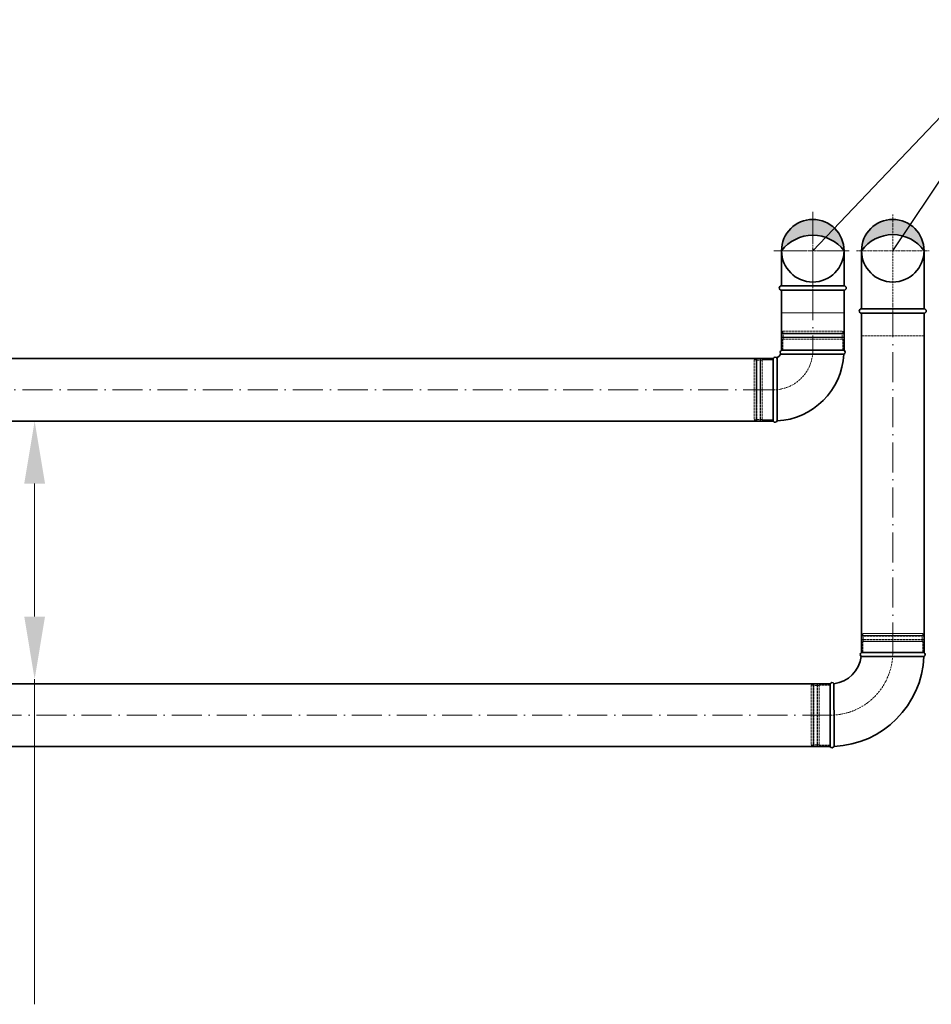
# Model space of a CAD drawing. Header units: millimetres. Extents: x 8221 to 89444, y -105166 to -5578.
# Tile 14 of 118: x 46054 to 47877, y -102342 to -100374. Entities that reach past the tile are written whole.
import ezdxf

# ---------------------------------------------------------------- set-up
doc = ezdxf.new("R2010")
doc.units = ezdxf.units.MM
for name, pattern in [('ACAD_ISO02W100', [15, 12, -3]), ('ACAD_ISO10W100', [18, 12, -3, 0, -3]), ('phl_thick', [0])]:
    doc.linetypes.add(name, pattern=pattern)
for name, color, linetype, lineweight in [('UT_KOTY - DIMENZE', 7, 'Continuous', 5), ('VZT_01 SUP (PŘÍVOD) - OBRYS', 5, 'Continuous', 35), ('VZT_02 SUP (PŘÍVOD) - OSA', 5, 'ACAD_ISO10W100', 5), ('VZT_05 ETA (ODVOD) - OBRYS', 6, 'Continuous', 35), ('VZT_06 ETA (ODVOD) - OSA', 6, 'ACAD_ISO10W100', 5), ('VZT_60_KOTY - DIMENZE', 7, 'Continuous', 5)]:
    doc.layers.add(name, color=color, linetype=linetype, lineweight=lineweight)
doc.layers.add('VZT_03 SUP (PŘÍVOD) - NETISK', color=8, linetype='ACAD_ISO02W100', lineweight=5, plot=False)
doc.layers.add('VZT_07 ETA (ODVOD) - NETISK', color=8, linetype='ACAD_ISO02W100', lineweight=5, plot=False)
doc.styles.add('EVORA_125', font='isocp.shx', dxfattribs={"width": 0.6, "height": 125})

msp = doc.modelspace()

# ---------------------------------------------------------------- hatches: boundary and pattern name
at = {"layer": 'VZT_01 SUP (PŘÍVOD) - OBRYS'}
h = msp.add_hatch(color=256, dxfattribs=at)
h.dxf.hatch_style = 1
h.paths.add_polyline_path([(47577.3, -100836.1, -0.233094), (47639.5, -100805.1), (47639.4, -100773.6, 0.412533)])
h.paths.add_polyline_path([(47639.8, -100773.6, 0.001435), (47639.4, -100773.6), (47639.5, -100805.1, -0.235167), (47702.3, -100836.1, 0.414214)])
at = {"layer": 'VZT_05 ETA (ODVOD) - OBRYS'}
h = msp.add_hatch(color=256, dxfattribs=at)
h.dxf.hatch_style = 1
h.paths.add_polyline_path([(47737.3, -100836.1, -0.242708), (47799.8, -100803.8), (47799.8, -100773.6, 0.414214)])
h.paths.add_polyline_path([(47799.8, -100773.6), (47799.8, -100803.8, -0.242708), (47862.3, -100836.1, 0.414214)])

# ---------------------------------------------------------------- linework, layer by layer
at = {"layer": 'UT_KOTY - DIMENZE'}
for p, q in [((46083.5, -101301.6), (46083.5, -101567.3)), ((46083.5, -101692.3), (46083.5, -102342.5))]:
    msp.add_line(p, q, dxfattribs=at)
for points in [[(46062.7, -101301.6), (46104.3, -101301.6), (46083.5, -101176.6)], [(46062.7, -101567.3), (46104.3, -101567.3), (46083.5, -101692.3)]]:
    msp.add_solid(points, dxfattribs=at)
at = {"layer": 'VZT_01 SUP (PŘÍVOD) - OBRYS'}
for p, q in [((47560.8, -101051.6), (47560.8, -101176.6)), ((47568.5, -101051.6), (47568.5, -101176.6)), ((47577.3, -101035.1), (47702.3, -101035.1)), ((47577.3, -101042.7), (47702.3, -101042.7))]:
    msp.add_line(p, q, dxfattribs=at)
for points in [[(47577.3, -100906.1), (47577.3, -100836.1)], [(47702.3, -100906.1), (47702.3, -100836.1)], [(47702.3, -100906.1), (47577.3, -100906.1)], [(47577.3, -101035.1), (47577.3, -100915.1)], [(47702.3, -100915.1), (47577.3, -100915.1)], [(47702.3, -101035.1), (47702.3, -100915.1)], [(45635.7, -101051.6), (47560.8, -101051.6)], [(45635.7, -101176.6), (47560.8, -101176.6)]]:
    msp.add_lwpolyline(points, dxfattribs=at)
msp.add_circle((47639.8, -100836.1), 62.5, dxfattribs=at)
for centre, radius, start, end in [((47639.8, -100836.1), 62.5, 0, 180), ((47639.8, -100883.7), 78.6, 37.2907, 142.7093), ((47639.8, -100836.1), 62.5, 180, 0), ((47577.3, -100910.6), 4.5, 90, 270), ((47702.3, -100910.6), 4.5, 270, 90), ((47564.6, -101053.2), 4.17, 23.4678, 156.5322), ((47560.8, -101035.1), 16.5, 293.8093, 336.1907), ((47560.8, -101035.1), 141.5, 273.1369, 356.8631), ((47579, -101038.9), 4.17, 113.4678, 246.5322), ((47700.6, -101038.9), 4.17, 290.3309, 66.5322), ((47564.6, -101174.9), 4.17, 203.4678, 339.6691)]:
    msp.add_arc(centre, radius, start, end, dxfattribs=at)
at = {"layer": 'VZT_02 SUP (PŘÍVOD) - OSA', "ltscale": 0.3}
msp.add_line((47639.8, -100908.6), (47639.8, -100836.1), dxfattribs=at)
at = {"layer": 'VZT_02 SUP (PŘÍVOD) - OSA', "ltscale": 5}
for points in [[(47639.8, -100758), (47639.8, -100914.2)], [(47561.7, -100836.1), (47717.9, -100836.1)], [(47639.8, -100915.1), (47639.8, -101035.1)], [(47560.8, -101114.1), (45635.7, -101114.1)]]:
    msp.add_lwpolyline(points, dxfattribs=at)
at = {"layer": 'VZT_02 SUP (PŘÍVOD) - OSA', "ltscale": 0.3}
for points in [[(47639.8, -100763.6), (47639.8, -100836.1)], [(47639.8, -100836.1), (47567.3, -100836.1)], [(47639.8, -100836.1), (47639.8, -100915.1)], [(47712.3, -100836.1), (47639.8, -100836.1)]]:
    msp.add_lwpolyline(points, dxfattribs=at)
msp.add_lwpolyline([(47560.8, -101114.1), (47560.8, -101114.1, 0.414214), (47639.8, -101035.1), (47639.8, -101035.1)], format="xyb", dxfattribs=at)
at = {"layer": 'VZT_03 SUP (PŘÍVOD) - NETISK', "ltscale": 0.4}
for p, q in [((47578.8, -101001.6), (47700.8, -101001.6)), ((47578.8, -101002.1), (47578.8, -101001.6)), ((47578.8, -101002.1), (47700.8, -101002.1)), ((47578.8, -101009.1), (47700.8, -101009.1)), ((47578.8, -101009.6), (47578.8, -101009.1)), ((47578.8, -101009.6), (47700.8, -101009.6)), ((47579.8, -100997.1), (47699.8, -100997.1)), ((47579.8, -101001.1), (47579.8, -100997.1)), ((47579.8, -101001.1), (47699.8, -101001.1)), ((47579.8, -101013.1), (47699.8, -101013.1)), ((47579.8, -101035.1), (47579.8, -101013.1)), ((47580.8, -101001.6), (47580.8, -101001.1)), ((47580.8, -101009.1), (47580.8, -101002.1)), ((47580.8, -101013.1), (47580.8, -101009.6)), ((47698.8, -101001.6), (47698.8, -101001.1)), ((47698.8, -101009.1), (47698.8, -101002.1)), ((47698.8, -101013.1), (47698.8, -101009.6)), ((47699.8, -101001.1), (47699.8, -100997.1)), ((47699.8, -101035.1), (47699.8, -101013.1)), ((47700.8, -101002.1), (47700.8, -101001.6)), ((47700.8, -101009.6), (47700.8, -101009.1)), ((47522.8, -101054.1), (47522.8, -101174.1)), ((47522.8, -101054.1), (47526.8, -101054.1)), ((47526.8, -101054.1), (47526.8, -101174.1)), ((47526.8, -101055.1), (47527.3, -101055.1)), ((47527.3, -101053.1), (47527.3, -101175.1)), ((47527.3, -101053.1), (47527.8, -101053.1)), ((47527.8, -101053.1), (47527.8, -101175.1)), ((47527.8, -101055.1), (47534.8, -101055.1)), ((47534.8, -101053.1), (47534.8, -101175.1)), ((47534.8, -101053.1), (47535.3, -101053.1)), ((47535.3, -101053.1), (47535.3, -101175.1)), ((47535.3, -101055.1), (47538.8, -101055.1)), ((47538.8, -101054.1), (47538.8, -101174.1)), ((47538.8, -101054.1), (47560.8, -101054.1)), ((47522.8, -101174.1), (47526.8, -101174.1)), ((47526.8, -101173.1), (47527.3, -101173.1)), ((47527.3, -101175.1), (47527.8, -101175.1)), ((47527.8, -101173.1), (47534.8, -101173.1)), ((47534.8, -101175.1), (47535.3, -101175.1)), ((47535.3, -101173.1), (47538.8, -101173.1)), ((47538.8, -101174.1), (47560.8, -101174.1))]:
    msp.add_line(p, q, dxfattribs=at)
msp.add_lwpolyline([(47702.3, -100915.1), (47702.3, -100960.1), (47577.3, -100960.1), (47577.3, -100915.1)], dxfattribs=at)
at = {"layer": 'VZT_05 ETA (ODVOD) - OBRYS'}
for p, q in [((47862.1, -101639.5), (47737.1, -101639.5)), ((47674.6, -101702), (47674.6, -101827))]:
    msp.add_line(p, q, dxfattribs=at)
for points in [[(47737.3, -100952.1), (47737.3, -100836.1)], [(47862.3, -100952.1), (47862.3, -100836.1)], [(47737.3, -100952.1), (47862.3, -100952.1)], [(47737.3, -100960.6), (47737.3, -101639.5)], [(47737.3, -100961.1), (47862.3, -100961.1)], [(47862.3, -100960.6), (47862.3, -101639.5)], [(47674.6, -101702), (45636.9, -101702)], [(47674.6, -101827), (45636.9, -101827)]]:
    msp.add_lwpolyline(points, dxfattribs=at)
msp.add_circle((47799.8, -100836.1), 62.5, dxfattribs=at)
for centre, radius, start, end in [((47799.8, -100880.6), 76.7, 35.4307, 144.5693), ((47737.3, -100956.6), 4.5, 90, 270), ((47862.3, -100956.6), 4.5, 270, 90), ((47738.7, -101643.3), 4.17, 113.4678, 239.7019), ((47860.4, -101643.3), 4.17, 291.1072, 66.5322), ((47674.6, -101639.5), 62.5, 276.8302, 353.1698), ((47674.6, -101639.5), 187.5, 272.3607, 357.6393), ((47678.4, -101703.6), 4.17, 30.2981, 156.5322), ((47678.4, -101825.3), 4.17, 203.4678, 338.8928)]:
    msp.add_arc(centre, radius, start, end, dxfattribs=at)
for points, knots in [([(47736.6, -101646.9), (47736.6, -101646.9), (47736.7, -101646.9), (47737, -101646.9), (47737.3, -101646.9), (47738.4, -101646.9), (47739.2, -101646.9), (47742.3, -101647), (47745.5, -101647), (47754.4, -101647), (47760.6, -101647), (47774.7, -101647.1), (47782.5, -101647.1), (47798.7, -101647.1), (47806.9, -101647.2), (47822.8, -101647.2), (47830.3, -101647.2), (47843.5, -101647.2), (47849, -101647.2), (47856, -101647.2), (47858.2, -101647.2), (47861.2, -101647.2), (47861.9, -101647.2), (47861.9, -101647.2)], [197.067977, 197.067977, 197.067977, 197.067977, 201.792196, 201.792196, 209.190204, 209.190204, 218.040239, 218.040239, 237.760854, 237.760854, 262.206108, 262.206108, 286.831239, 286.831239, 311.323072, 311.323072, 335.946087, 335.946087, 360.704397, 360.704397, 377.088273, 377.088273, 394.105327, 394.105327, 394.105327, 394.105327]), ([(47682, -101701.5), (47682, -101701.5), (47682, -101703.1), (47682.1, -101709.2), (47682.1, -101713.7), (47682.1, -101725.1), (47682.2, -101731.9), (47682.2, -101746.9), (47682.2, -101755), (47682.3, -101771.4), (47682.3, -101779.5), (47682.3, -101794.7), (47682.3, -101801.6), (47682.3, -101813.4), (47682.3, -101818.1), (47682.3, -101824.7), (47682.3, -101826.6), (47682.3, -101826.8), (47682.3, -101826.8), (47682.3, -101826.8)], [0, 0, 0, 0, 24.235852, 24.235852, 48.531845, 48.531845, 73.024415, 73.024415, 97.570898, 97.570898, 122.078339, 122.078339, 146.53579, 146.53579, 170.957495, 170.957495, 195.359468, 195.359468, 197.168246, 197.168246, 197.168246, 197.168246])]:
    msp.add_open_spline(points, degree=3, knots=knots, dxfattribs=at)
at = {"layer": 'VZT_06 ETA (ODVOD) - OSA', "ltscale": 0.3}
for points in [[(47799.8, -100763.6), (47799.8, -100836.1)], [(47727.3, -100836.1), (47799.8, -100836.1)], [(47799.8, -100836.1), (47799.8, -100961.1)], [(47799.8, -100836.1), (47872.3, -100836.1)]]:
    msp.add_lwpolyline(points, dxfattribs=at)
at = {"layer": 'VZT_06 ETA (ODVOD) - OSA', "ltscale": 5}
for points in [[(47799.8, -101639.5), (47799.8, -100960.6)], [(45636.9, -101764.5), (47674.6, -101764.5)]]:
    msp.add_lwpolyline(points, dxfattribs=at)
at = {"layer": 'VZT_06 ETA (ODVOD) - OSA', "ltscale": 0.3}
msp.add_lwpolyline([(47674.6, -101764.5), (47674.6, -101764.5, 0.414214), (47799.6, -101639.5), (47799.6, -101639.5)], format="xyb", dxfattribs=at)
at = {"layer": 'VZT_07 ETA (ODVOD) - NETISK', "ltscale": 0.4}
for p, q in [((47859.6, -101601.5), (47739.6, -101601.5)), ((47739.6, -101605.5), (47739.6, -101601.5)), ((47859.6, -101605.5), (47859.6, -101601.5)), ((47860.6, -101606), (47738.6, -101606)), ((47738.6, -101606.5), (47738.6, -101606)), ((47860.6, -101606.5), (47738.6, -101606.5)), ((47860.6, -101613.5), (47738.6, -101613.5)), ((47738.6, -101614), (47738.6, -101613.5)), ((47860.6, -101614), (47738.6, -101614)), ((47859.6, -101605.5), (47739.6, -101605.5)), ((47859.6, -101617.5), (47739.6, -101617.5)), ((47739.6, -101639.5), (47739.6, -101617.5)), ((47740.6, -101606), (47740.6, -101605.5)), ((47740.6, -101613.5), (47740.6, -101606.5)), ((47740.6, -101617.5), (47740.6, -101614)), ((47858.6, -101606), (47858.6, -101605.5)), ((47858.6, -101613.5), (47858.6, -101606.5)), ((47858.6, -101617.5), (47858.6, -101614)), ((47859.6, -101639.5), (47859.6, -101617.5)), ((47860.6, -101606.5), (47860.6, -101606)), ((47860.6, -101614), (47860.6, -101613.5)), ((47636.6, -101704.5), (47636.6, -101824.5)), ((47640.6, -101704.5), (47636.6, -101704.5)), ((47640.6, -101704.5), (47640.6, -101824.5)), ((47641.1, -101705.5), (47640.6, -101705.5)), ((47641.1, -101703.5), (47641.1, -101825.5)), ((47641.6, -101703.5), (47641.1, -101703.5)), ((47641.6, -101703.5), (47641.6, -101825.5)), ((47648.6, -101705.5), (47641.6, -101705.5)), ((47648.6, -101703.5), (47648.6, -101825.5)), ((47649.1, -101703.5), (47648.6, -101703.5)), ((47649.1, -101703.5), (47649.1, -101825.5)), ((47652.6, -101705.5), (47649.1, -101705.5)), ((47652.6, -101704.5), (47652.6, -101824.5)), ((47674.6, -101704.5), (47652.6, -101704.5)), ((47640.6, -101824.5), (47636.6, -101824.5)), ((47641.1, -101823.5), (47640.6, -101823.5)), ((47641.6, -101825.5), (47641.1, -101825.5)), ((47648.6, -101823.5), (47641.6, -101823.5)), ((47649.1, -101825.5), (47648.6, -101825.5)), ((47652.6, -101823.5), (47649.1, -101823.5)), ((47674.6, -101824.5), (47652.6, -101824.5))]:
    msp.add_line(p, q, dxfattribs=at)
msp.add_lwpolyline([(47737.3, -100961.1), (47737.3, -101006.1), (47862.3, -101006.1), (47862.3, -100961.1)], dxfattribs=at)
at = {"layer": 'VZT_60_KOTY - DIMENZE', "linetype": 'ByBlock', "lineweight": -2}
for points in [[(47639.8, -100836.1), (48180.2, -100269.5)], [(47799.8, -100836.1), (48180.2, -100269.5)]]:
    msp.add_lwpolyline(points, dxfattribs=at)

# ---------------------------------------------------------------- texts
at = {"layer": 'VZT_60_KOTY - DIMENZE', "linetype": 'phl_thick', "insert": (48837.9, -100119.5), "char_height": 125, "attachment_point": 3, "style": 'EVORA_125'}
msp.add_mtext('%%C125\\POSA 2510 mm', dxfattribs=at)

doc.saveas('drawing.dxf')
